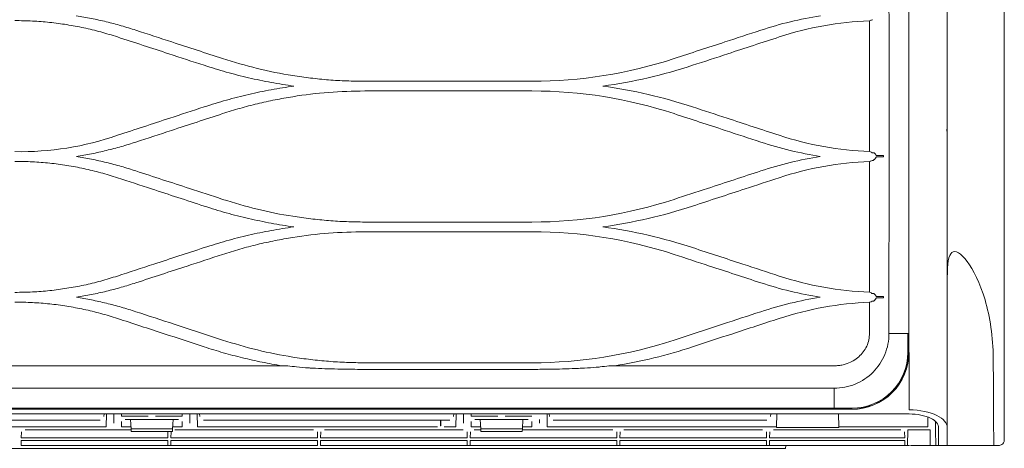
# Model space of a CAD drawing. Header units: inches. Extents: x 67014 to 70164, y -40762 to -35657.
# Tile 14 of 55: x 68481 to 68495, y -40490 to -40484. Entities that reach past the tile are written whole.
import ezdxf

# ---------------------------------------------------------------- set-up
doc = ezdxf.new("R2010")
doc.units = ezdxf.units.IN
doc.header["$MEASUREMENT"] = 0
doc.layers.add('p--klimatyzator', color=30, linetype='Continuous', lineweight=15)

# ---------------------------------------------------------------- blocks, each defined once
blk = doc.blocks.new('A$C66B7A3C4')
at = {"layer": 'p--klimatyzator', "lineweight": 15}
for p, q in [((19.681, 86.71), (19.681, 86.735)), ((19.681, 86.71), (19.681, 86.653)), ((19.681, 85.44), (19.192, 85.44)), ((19.681, 85.44), (19.681, 85.201)), ((19.681, 85.201), (19.192, 85.201)), ((19.681, 85.128), (19.263, 85.121)), ((19.681, 85.201), (19.681, 85.128)), ((19.681, 85.128), (19.681, 84.975)), ((19.167, 84.911), (18.909, 84.906)), ((19.034, 85.117), (19.263, 85.121)), ((19.167, 82.471), (19.167, 84.911)), ((19.255, 84.968), (19.681, 84.975)), ((19.255, 84.363), (19.255, 84.968)), ((19.681, 84.975), (19.681, 84.975)), ((19.681, 84.639), (19.681, 84.829)), ((19.681, 84.431), (19.681, 84.639)), ((17.135, 84.383), (17.135, 84.39)), ((18.818, 84.4), (18.818, 43.5)), ((19.681, 84.355), (19.255, 84.363)), ((19.68, 84.406), (19.681, 84.406)), ((19.681, 84.406), (19.681, 84.355)), ((19.681, 84.355), (19.681, 84.278)), ((19.681, 84.355), (19.681, 84.355)), ((19.255, 80.686), (19.255, 84.167)), ((19.304, 84.272), (19.472, 84.275)), ((19.472, 84.275), (19.472, 80.578)), ((19.544, 84.276), (19.681, 84.278)), ((19.544, 80.577), (19.544, 84.276)), ((19.681, 84.174), (19.681, 84.278)), ((19.681, 84.278), (19.681, 84.278)), ((19.681, 84.174), (19.681, 80.679)), ((18.691, 82.835), (18.685, 82.835)), ((18.691, 82.835), (18.691, 82.835)), ((18.818, 82.465), (19.167, 82.471)), ((19.167, 82.471), (19.188, 82.471)), ((19.188, 82.471), (19.188, 80.767)), ((17.501, 76.183), (17.501, 82.347)), ((18.114, 82.346), (18.114, 43.5)), ((18.662, 43.5), (18.662, 82.346)), ((18.684, 82.346), (18.684, 4.654)), ((19.681, 81.019), (19.758, 81.016)), ((19.758, 81.016), (19.758, 47.653)), ((19.167, 80.767), (18.818, 80.773)), ((18.892, 80.605), (18.818, 80.611)), ((19.188, 80.767), (19.167, 80.767)), ((19.167, 74.495), (19.167, 80.767)), ((19.472, 80.578), (19.304, 80.581)), ((19.681, 80.575), (19.544, 80.577)), ((19.681, 80.575), (19.681, 80.679)), ((19.681, 80.575), (19.681, 80.497)), ((19.681, 80.575), (19.681, 80.575)), ((18.987, 80.501), (18.987, 74.66)), ((19.255, 76.591), (19.255, 80.385)), ((19.304, 80.49), (19.472, 80.493)), ((19.472, 80.493), (19.472, 76.484)), ((19.544, 80.494), (19.681, 80.497)), ((19.544, 76.482), (19.544, 80.494)), ((19.681, 80.393), (19.681, 80.497)), ((19.681, 80.497), (19.681, 80.497)), ((19.681, 80.393), (19.681, 76.584)), ((19.681, 76.48), (19.681, 76.584)), ((19.255, 73.813), (19.255, 76.291)), ((19.472, 76.484), (19.304, 76.486)), ((19.304, 76.395), (19.472, 76.398)), ((19.472, 76.398), (19.472, 72.389)), ((19.681, 76.48), (19.544, 76.482)), ((19.544, 76.4), (19.681, 76.402)), ((19.544, 72.388), (19.544, 76.4)), ((19.681, 76.48), (19.681, 76.402)), ((19.681, 76.48), (19.681, 76.48)), ((19.681, 76.298), (19.681, 76.402)), ((19.681, 76.402), (19.681, 76.402)), ((19.681, 76.298), (19.681, 72.489)), ((18.818, 74.55), (18.892, 74.556)), ((18.818, 74.489), (19.167, 74.495)), ((19.07, 74.285), (18.974, 74.285)), ((9.723, 69.501), (9.723, 74.077)), ((9.988, 74.077), (9.988, 69.501)), ((13.571, 69.501), (13.571, 74.077)), ((13.836, 74.077), (13.836, 69.501)), ((17.419, 69.501), (17.419, 74.077)), ((17.599, 74.077), (17.599, 69.501)), ((18.877, 74.076), (18.877, 73.345)), ((18.974, 73.974), (18.974, 72.516)), ((19.228, 73.814), (18.974, 73.828)), ((19.167, 74.077), (19.022, 74.077)), ((19.167, 73.817), (19.167, 74.077)), ((19.302, 73.81), (19.228, 73.814)), ((19.228, 73.814), (19.228, 72.676)), ((19.302, 72.68), (19.302, 73.81)), ((18.877, 73.146), (18.877, 72.415)), ((18.974, 72.663), (19.228, 72.676)), ((19.167, 72.413), (19.167, 72.673)), ((19.228, 72.676), (19.302, 72.68)), ((19.255, 72.497), (19.255, 72.678)), ((19.681, 72.385), (19.681, 72.489)), ((18.818, 72.416), (18.877, 72.415)), ((18.974, 72.205), (18.818, 72.208)), ((18.974, 72.205), (19.07, 72.205)), ((19.022, 72.413), (19.167, 72.413)), ((19.255, 68.402), (19.255, 72.196)), ((19.472, 72.389), (19.304, 72.392)), ((19.304, 72.301), (19.472, 72.304)), ((19.472, 72.304), (19.472, 68.294)), ((19.681, 72.385), (19.544, 72.388)), ((19.544, 72.305), (19.681, 72.307)), ((19.544, 68.293), (19.544, 72.305)), ((19.681, 72.385), (19.681, 72.307)), ((19.681, 72.385), (19.681, 72.385)), ((19.681, 72.203), (19.681, 72.307)), ((19.681, 72.307), (19.681, 72.307)), ((19.681, 72.203), (19.681, 68.395)), ((19.167, 71.996), (18.818, 72.002)), ((18.818, 71.939), (18.892, 71.932)), ((19.167, 71.671), (19.167, 71.996)), ((18.987, 71.829), (18.987, 65.094)), ((18.987, 71.585), (19.145, 71.585)), ((19.145, 71.578), (18.987, 71.578)), ((19.145, 71.578), (19.145, 71.585)), ((19.167, 64.927), (19.167, 71.491)), ((19.472, 68.294), (19.304, 68.297)), ((19.304, 68.206), (19.472, 68.209)), ((19.472, 68.209), (19.472, 64.2)), ((19.681, 68.291), (19.544, 68.293)), ((19.544, 68.21), (19.681, 68.213)), ((19.544, 64.198), (19.544, 68.21)), ((19.681, 68.291), (19.681, 68.395)), ((19.681, 68.109), (19.681, 68.213)), ((19.255, 64.307), (19.255, 68.101)), ((19.681, 68.109), (19.681, 64.3)), ((17.501, 57.787), (17.501, 67.396)), ((18.818, 64.983), (18.892, 64.99)), ((18.818, 64.92), (19.167, 64.927)), ((18.818, 64.714), (18.974, 64.717)), ((19.07, 64.717), (18.974, 64.717)), ((18.877, 64.507), (18.818, 64.506)), ((18.877, 64.507), (18.877, 63.776)), ((18.974, 64.406), (18.974, 62.948)), ((19.167, 64.509), (19.022, 64.509)), ((19.167, 64.249), (19.167, 64.509)), ((19.228, 64.246), (18.974, 64.259)), ((19.302, 64.242), (19.228, 64.246)), ((19.228, 64.246), (19.228, 63.108)), ((19.302, 63.112), (19.302, 64.242)), ((19.472, 64.2), (19.304, 64.202)), ((19.304, 64.111), (19.472, 64.114)), ((19.472, 64.114), (19.472, 60.105)), ((19.681, 64.196), (19.544, 64.198)), ((19.544, 64.116), (19.681, 64.118)), ((19.544, 60.104), (19.544, 64.116)), ((19.681, 64.196), (19.681, 64.3)), ((19.681, 64.196), (19.681, 64.118)), ((19.681, 64.196), (19.681, 64.196)), ((19.681, 64.014), (19.681, 64.118)), ((19.681, 64.118), (19.681, 64.118)), ((19.681, 64.014), (19.681, 60.205)), ((18.877, 63.578), (18.877, 62.847)), ((18.974, 63.095), (19.228, 63.108)), ((19.167, 62.845), (19.167, 63.105)), ((19.228, 63.108), (19.302, 63.112)), ((19.255, 60.213), (19.255, 63.109)), ((18.818, 62.848), (18.877, 62.847)), ((19.022, 62.845), (19.167, 62.845)), ((18.974, 62.637), (18.818, 62.64)), ((18.974, 62.637), (19.07, 62.637)), ((19.167, 62.427), (18.818, 62.433)), ((18.818, 62.37), (18.892, 62.364)), ((18.987, 62.26), (18.987, 58.425)), ((19.167, 55.637), (19.167, 62.427)), ((19.472, 60.105), (19.304, 60.108)), ((19.681, 60.101), (19.544, 60.104)), ((19.681, 60.101), (19.681, 60.205))]:
    blk.add_line(p, q, dxfattribs=at)
for points, knots in [([(1.115, 87), (1.132, 87), (1.15, 87), (1.168, 87), (1.307, 87), (1.464, 87), (1.639, 87), (1.746, 87), (1.868, 87), (2.003, 87), (2.145, 87), (2.31, 87), (2.498, 87), (2.867, 87), (3.313, 87), (3.837, 87), (4.356, 87), (4.937, 87), (5.58, 87), (6.226, 87), (6.911, 87), (7.635, 87), (8.388, 87), (9.155, 87), (9.937, 87), (10.57, 87), (11.376, 87), (12.353, 87), (13.106, 87), (13.92, 87), (14.794, 87), (15.464, 87), (16.279, 87), (17.237, 87), (17.476, 87), (17.883, 87), (18.459, 87), (18.894, 87), (19.249, 87), (19.525, 87)], [0, 0, 0, 0, 1, 1, 1, 2, 2, 2, 3, 3, 3, 4, 4, 4, 5, 5, 5, 6, 6, 6, 7, 7, 7, 8, 8, 8, 9, 9, 9, 10, 10, 10, 11, 11, 11, 12, 12, 12, 13, 13, 13, 13]), ([(19.681, 86.844), (19.681, 86.874), (19.674, 86.904), (19.653, 86.934), (19.643, 86.948), (19.629, 86.963), (19.61, 86.975), (19.59, 86.988), (19.561, 87), (19.525, 87)], [0, 0, 0, 0, 1, 1, 1, 2, 2, 2, 3, 3, 3, 3]), ([(17.289, 86.697), (16.717, 86.695), (16.162, 86.61), (15.7, 86.472), (15.238, 86.335), (14.874, 86.15), (14.648, 85.98), (14.421, 85.811), (14.329, 85.657), (14.402, 85.564), (14.475, 85.472), (14.711, 85.44), (15.085, 85.44)], [0, 0, 0, 0, 1, 1, 1, 2, 2, 2, 3, 3, 3, 4, 4, 4, 4]), ([(19.681, 86.661), (19.681, 86.571), (19.681, 86.482), (19.681, 86.395), (19.681, 86.202), (19.681, 86.021), (19.681, 85.873), (19.681, 85.8), (19.681, 85.734), (19.681, 85.678), (19.681, 85.623), (19.681, 85.577), (19.681, 85.541), (19.681, 85.506), (19.681, 85.48), (19.681, 85.464), (19.681, 85.447), (19.681, 85.44), (19.681, 85.44)], [0, 0, 0, 0, 1, 1, 1, 2, 2, 2, 3, 3, 3, 4, 4, 4, 5, 5, 5, 6, 6, 6, 6]), ([(19.192, 85.44), (18.112, 85.44), (17.032, 85.44), (15.955, 85.44), (14.877, 85.44), (13.802, 85.44), (12.728, 85.44), (11.655, 85.44), (10.581, 85.44), (9.521, 85.44), (8.46, 85.44), (7.417, 85.44), (6.39, 85.44)], [0, 0, 0, 0, 1, 1, 1, 2, 2, 2, 3, 3, 3, 4, 4, 4, 4]), ([(11.166, 85.439), (11.148, 85.437), (11.131, 85.435), (11.113, 85.433), (11.085, 85.43), (11.057, 85.426), (11.029, 85.423)], [0, 0, 0, 0, 1, 1, 1, 2, 2, 2, 2]), ([(19.192, 85.44), (19.07, 85.44), (18.95, 85.342), (18.857, 85.154), (18.765, 84.966), (18.706, 84.69), (18.706, 84.4)], [0, 0, 0, 0, 1, 1, 1, 2, 2, 2, 2]), ([(19.192, 85.201), (19.098, 85.201), (19.006, 85.126), (18.934, 84.981), (18.863, 84.836), (18.818, 84.623), (18.818, 84.4)], [0, 0, 0, 0, 1, 1, 1, 2, 2, 2, 2]), ([(19.681, 84.963), (19.681, 84.961), (19.681, 84.96), (19.681, 84.958), (19.681, 84.944), (19.681, 84.928), (19.681, 84.908), (19.681, 84.897), (19.681, 84.884), (19.681, 84.871), (19.681, 84.857), (19.681, 84.843), (19.681, 84.829)], [0, 0, 0, 0, 1, 1, 1, 2, 2, 2, 3, 3, 3, 4, 4, 4, 4]), ([(17.135, 84.39), (14.442, 84.39), (11.747, 84.39), (9.109, 84.39), (8.449, 84.39), (7.796, 84.39), (7.15, 84.39), (6.504, 84.39), (5.868, 84.39), (5.232, 84.39), (4.596, 84.39), (3.96, 84.39), (3.313, 84.39), (2.99, 84.39), (2.664, 84.39), (2.333, 84.39), (2.002, 84.39), (1.663, 84.39), (1.327, 84.39)], [0, 0, 0, 0, 1, 1, 1, 2, 2, 2, 3, 3, 3, 4, 4, 4, 5, 5, 5, 6, 6, 6, 6]), ([(17.135, 84.362), (17.126, 84.362), (17.116, 84.362), (17.106, 84.362), (16.942, 84.363), (16.779, 84.363), (16.615, 84.363)], [0, 0, 0, 0, 1, 1, 1, 2, 2, 2, 2]), ([(16.616, 84.383), (16.78, 84.383), (16.943, 84.383), (17.106, 84.383), (17.116, 84.383), (17.126, 84.383), (17.135, 84.383)], [0, 0, 0, 0, 1, 1, 1, 2, 2, 2, 2]), ([(17.135, 84.4), (17.465, 84.4), (17.796, 84.4), (18.126, 84.4), (18.319, 84.4), (18.513, 84.4), (18.706, 84.4)], [0, 0, 0, 0, 1, 1, 1, 2, 2, 2, 2]), ([(18.691, 82.835), (18.691, 83.243), (18.522, 83.648), (18.235, 83.935), (17.948, 84.222), (17.544, 84.39), (17.135, 84.39)], [0, 0, 0, 0, 1, 1, 1, 2, 2, 2, 2]), ([(17.135, 84.383), (17.539, 84.384), (17.945, 84.216), (18.23, 83.931), (18.516, 83.645), (18.685, 83.238), (18.685, 82.835)], [0, 0, 0, 0, 1, 1, 1, 2, 2, 2, 2]), ([(18.662, 82.835), (18.661, 83.238), (18.493, 83.632), (18.212, 83.913), (17.931, 84.194), (17.538, 84.361), (17.135, 84.362)], [0, 0, 0, 0, 1, 1, 1, 2, 2, 2, 2]), ([(1.836, 83.815), (2.15, 83.816), (2.464, 83.819), (2.769, 83.82), (3.075, 83.821), (3.376, 83.824), (3.674, 83.826), (4.271, 83.831), (4.856, 83.833), (5.448, 83.838), (6.041, 83.844), (6.638, 83.843), (7.243, 83.844), (7.848, 83.845), (8.459, 83.846), (9.074, 83.847), (10.305, 83.848), (11.558, 83.847), (12.818, 83.846), (14.078, 83.845), (15.349, 83.844), (16.615, 83.844)], [0, 0, 0, 0, 1, 1, 1, 2, 2, 2, 3, 3, 3, 4, 4, 4, 5, 5, 5, 6, 6, 6, 7, 7, 7, 7]), ([(16.615, 83.844), (16.81, 83.844), (17.007, 83.806), (17.189, 83.732), (17.371, 83.657), (17.537, 83.547), (17.676, 83.408), (17.815, 83.27), (17.925, 83.102), (18, 82.921), (18.075, 82.741), (18.114, 82.541), (18.114, 82.346)], [0, 0, 0, 0, 1, 1, 1, 2, 2, 2, 3, 3, 3, 4, 4, 4, 4]), ([(15.645, 83.49), (15.644, 83.542), (15.644, 83.594), (15.644, 83.646), (15.644, 83.663), (15.644, 83.68), (15.644, 83.698)], [0, 0, 0, 0, 1, 1, 1, 2, 2, 2, 2]), ([(11.681, 83.428), (11.681, 83.434), (11.683, 83.44), (11.687, 83.446), (11.689, 83.449), (11.691, 83.453), (11.694, 83.455)], [0, 0, 0, 0, 1, 1, 1, 2, 2, 2, 2]), ([(11.694, 83.455), (11.699, 83.459), (11.703, 83.463), (11.708, 83.467), (11.713, 83.471), (11.717, 83.475), (11.722, 83.479)], [0, 0, 0, 0, 1, 1, 1, 2, 2, 2, 2]), ([(11.722, 83.479), (11.725, 83.482), (11.728, 83.484), (11.732, 83.486), (11.736, 83.488), (11.741, 83.489), (11.746, 83.49), (11.748, 83.49), (11.749, 83.49), (11.751, 83.49)], [0, 0, 0, 0, 1, 1, 1, 2, 2, 2, 3, 3, 3, 3]), ([(11.789, 83.49), (11.794, 83.49), (11.798, 83.489), (11.803, 83.488), (11.807, 83.487), (11.811, 83.485), (11.815, 83.484), (11.82, 83.481), (11.825, 83.477), (11.829, 83.474)], [0, 0, 0, 0, 1, 1, 1, 2, 2, 2, 3, 3, 3, 3]), ([(11.829, 83.474), (11.835, 83.468), (11.842, 83.463), (11.848, 83.457), (11.854, 83.452), (11.86, 83.446), (11.866, 83.441)], [0, 0, 0, 0, 1, 1, 1, 2, 2, 2, 2]), ([(11.866, 83.441), (11.872, 83.436), (11.877, 83.43), (11.88, 83.424), (11.884, 83.417), (11.887, 83.41), (11.888, 83.403)], [0, 0, 0, 0, 1, 1, 1, 2, 2, 2, 2]), ([(15.518, 83.37), (15.516, 83.369), (15.514, 83.368), (15.512, 83.367), (15.51, 83.365), (15.508, 83.363), (15.507, 83.361)], [0, 0, 0, 0, 1, 1, 1, 2, 2, 2, 2]), ([(15.527, 83.419), (15.527, 83.426), (15.529, 83.432), (15.532, 83.437), (15.535, 83.442), (15.538, 83.447), (15.542, 83.45)], [0, 0, 0, 0, 1, 1, 1, 2, 2, 2, 2]), ([(15.542, 83.45), (15.547, 83.455), (15.553, 83.459), (15.558, 83.464), (15.563, 83.468), (15.568, 83.473), (15.573, 83.478)], [0, 0, 0, 0, 1, 1, 1, 2, 2, 2, 2]), ([(15.573, 83.478), (15.576, 83.481), (15.58, 83.483), (15.585, 83.485), (15.588, 83.487), (15.592, 83.488), (15.597, 83.489), (15.599, 83.49), (15.602, 83.49), (15.605, 83.49)], [0, 0, 0, 0, 1, 1, 1, 2, 2, 2, 3, 3, 3, 3]), ([(15.646, 83.49), (15.65, 83.49), (15.655, 83.489), (15.659, 83.488), (15.663, 83.487), (15.667, 83.485), (15.671, 83.483), (15.675, 83.481), (15.678, 83.479), (15.681, 83.476)], [0, 0, 0, 0, 1, 1, 1, 2, 2, 2, 3, 3, 3, 3]), ([(15.681, 83.476), (15.687, 83.471), (15.693, 83.466), (15.699, 83.461), (15.704, 83.456), (15.71, 83.451), (15.716, 83.446)], [0, 0, 0, 0, 1, 1, 1, 2, 2, 2, 2]), ([(15.716, 83.446), (15.721, 83.441), (15.726, 83.435), (15.729, 83.429), (15.732, 83.424), (15.734, 83.418), (15.735, 83.412)], [0, 0, 0, 0, 1, 1, 1, 2, 2, 2, 2]), ([(15.738, 83.386), (15.746, 83.365), (15.754, 83.344), (15.762, 83.323), (15.764, 83.319), (15.765, 83.316), (15.766, 83.313)], [0, 0, 0, 0, 1, 1, 1, 2, 2, 2, 2]), ([(17.501, 82.347), (17.5, 82.387), (17.499, 82.428), (17.494, 82.469), (17.49, 82.509), (17.483, 82.549), (17.474, 82.588), (17.464, 82.627), (17.453, 82.666), (17.439, 82.704), (17.397, 82.817), (17.335, 82.925), (17.255, 83.016), (17.214, 83.062), (17.169, 83.104), (17.12, 83.141), (17.072, 83.178), (17.021, 83.209), (16.966, 83.235), (16.911, 83.261), (16.854, 83.281), (16.794, 83.293), (16.735, 83.306), (16.674, 83.309), (16.613, 83.313)], [0, 0, 0, 0, 1, 1, 1, 2, 2, 2, 3, 3, 3, 4, 4, 4, 5, 5, 5, 6, 6, 6, 7, 7, 7, 8, 8, 8, 8]), ([(18.662, 82.346), (18.662, 82.38), (18.662, 82.415), (18.662, 82.45), (18.662, 82.551), (18.662, 82.652), (18.662, 82.753), (18.662, 82.781), (18.662, 82.808), (18.662, 82.835)], [0, 0, 0, 0, 1, 1, 1, 2, 2, 2, 3, 3, 3, 3]), ([(18.685, 82.835), (18.684, 82.807), (18.684, 82.78), (18.684, 82.753), (18.684, 82.617), (18.684, 82.482), (18.684, 82.346)], [0, 0, 0, 0, 1, 1, 1, 2, 2, 2, 2]), ([(9.287, 78.47), (9.182, 78.792), (9.077, 79.114), (8.971, 79.436), (8.894, 79.67), (8.818, 79.905), (8.741, 80.139), (8.664, 80.373), (8.588, 80.608), (8.511, 80.842)], [0, 0, 0, 0, 1, 1, 1, 2, 2, 2, 3, 3, 3, 3]), ([(11.2, 80.842), (11.122, 80.604), (11.044, 80.366), (10.966, 80.128), (10.888, 79.889), (10.81, 79.651), (10.732, 79.413), (10.629, 79.099), (10.526, 78.784), (10.423, 78.47)], [0, 0, 0, 0, 1, 1, 1, 2, 2, 2, 3, 3, 3, 3]), ([(13.136, 78.47), (13.057, 78.71), (12.979, 78.949), (12.9, 79.189), (12.822, 79.428), (12.743, 79.668), (12.665, 79.908), (12.563, 80.219), (12.461, 80.531), (12.359, 80.842)], [0, 0, 0, 0, 1, 1, 1, 2, 2, 2, 3, 3, 3, 3]), ([(15.047, 80.842), (14.939, 80.511), (14.83, 80.179), (14.722, 79.847), (14.647, 79.618), (14.572, 79.388), (14.496, 79.159), (14.421, 78.929), (14.346, 78.7), (14.271, 78.47)], [0, 0, 0, 0, 1, 1, 1, 2, 2, 2, 3, 3, 3, 3]), ([(16.984, 78.47), (16.864, 78.836), (16.744, 79.202), (16.624, 79.568), (16.555, 79.781), (16.485, 79.993), (16.416, 80.205), (16.346, 80.418), (16.277, 80.63), (16.207, 80.842)], [0, 0, 0, 0, 1, 1, 1, 2, 2, 2, 3, 3, 3, 3]), ([(8.327, 80.336), (8.434, 80.009), (8.541, 79.682), (8.648, 79.355), (8.724, 79.123), (8.8, 78.891), (8.876, 78.659), (8.951, 78.427), (9.027, 78.196), (9.103, 77.964)], [0, 0, 0, 0, 1, 1, 1, 2, 2, 2, 3, 3, 3, 3]), ([(10.608, 77.964), (10.684, 78.197), (10.761, 78.431), (10.837, 78.665), (10.914, 78.899), (10.99, 79.132), (11.067, 79.366), (11.173, 79.689), (11.278, 80.013), (11.384, 80.336)], [0, 0, 0, 0, 1, 1, 1, 2, 2, 2, 3, 3, 3, 3]), ([(12.175, 80.336), (12.254, 80.092), (12.334, 79.849), (12.414, 79.605), (12.493, 79.362), (12.573, 79.118), (12.653, 78.875), (12.752, 78.571), (12.851, 78.267), (12.951, 77.964)], [0, 0, 0, 0, 1, 1, 1, 2, 2, 2, 3, 3, 3, 3]), ([(14.456, 77.964), (14.562, 78.288), (14.668, 78.612), (14.774, 78.936), (14.85, 79.169), (14.927, 79.402), (15.003, 79.636), (15.08, 79.869), (15.156, 80.102), (15.232, 80.336)], [0, 0, 0, 0, 1, 1, 1, 2, 2, 2, 3, 3, 3, 3]), ([(16.022, 80.336), (16.136, 79.988), (16.25, 79.64), (16.364, 79.292), (16.437, 79.07), (16.509, 78.849), (16.581, 78.628), (16.654, 78.406), (16.726, 78.185), (16.799, 77.963)], [0, 0, 0, 0, 1, 1, 1, 2, 2, 2, 3, 3, 3, 3]), ([(17.532, 75.94), (17.536, 75.905), (17.54, 75.871), (17.543, 75.837), (17.553, 75.729), (17.56, 75.622), (17.565, 75.514)], [0, 0, 0, 0, 1, 1, 1, 2, 2, 2, 2]), ([(17.565, 75.514), (17.568, 75.46), (17.57, 75.407), (17.572, 75.354), (17.577, 75.237), (17.582, 75.12), (17.585, 75.002), (17.589, 74.888), (17.592, 74.774), (17.594, 74.66)], [0, 0, 0, 0, 1, 1, 1, 2, 2, 2, 3, 3, 3, 3]), ([(17.594, 74.66), (17.594, 74.635), (17.595, 74.611), (17.595, 74.586), (17.597, 74.488), (17.598, 74.39), (17.598, 74.292), (17.599, 74.22), (17.599, 74.149), (17.599, 74.077)], [0, 0, 0, 0, 1, 1, 1, 2, 2, 2, 3, 3, 3, 3]), ([(9.103, 65.615), (9.198, 65.929), (9.293, 66.243), (9.372, 66.562), (9.452, 66.882), (9.515, 67.206), (9.567, 67.532), (9.592, 67.695), (9.615, 67.858), (9.635, 68.022), (9.654, 68.186), (9.671, 68.35), (9.684, 68.514), (9.697, 68.678), (9.707, 68.842), (9.713, 69.007), (9.719, 69.172), (9.721, 69.336), (9.723, 69.501)], [0, 0, 0, 0, 1, 1, 1, 2, 2, 2, 3, 3, 3, 4, 4, 4, 5, 5, 5, 6, 6, 6, 6]), ([(9.988, 69.501), (9.995, 69.172), (10.003, 68.843), (10.027, 68.515), (10.051, 68.186), (10.092, 67.858), (10.144, 67.533), (10.17, 67.37), (10.199, 67.208), (10.231, 67.047), (10.264, 66.886), (10.299, 66.725), (10.338, 66.565), (10.376, 66.405), (10.418, 66.246), (10.463, 66.088), (10.509, 65.929), (10.558, 65.772), (10.608, 65.615)], [0, 0, 0, 0, 1, 1, 1, 2, 2, 2, 3, 3, 3, 4, 4, 4, 5, 5, 5, 6, 6, 6, 6]), ([(12.951, 65.615), (13.046, 65.93), (13.141, 66.245), (13.22, 66.564), (13.3, 66.884), (13.363, 67.208), (13.415, 67.534), (13.44, 67.697), (13.463, 67.86), (13.483, 68.024), (13.502, 68.187), (13.518, 68.351), (13.532, 68.515), (13.545, 68.679), (13.555, 68.843), (13.561, 69.007), (13.567, 69.172), (13.569, 69.337), (13.571, 69.501)], [0, 0, 0, 0, 1, 1, 1, 2, 2, 2, 3, 3, 3, 4, 4, 4, 5, 5, 5, 6, 6, 6, 6]), ([(13.836, 69.501), (13.844, 69.172), (13.851, 68.843), (13.875, 68.515), (13.899, 68.187), (13.94, 67.86), (13.992, 67.535), (14.018, 67.372), (14.047, 67.209), (14.08, 67.048), (14.112, 66.886), (14.147, 66.725), (14.186, 66.565), (14.225, 66.405), (14.266, 66.246), (14.311, 66.088), (14.357, 65.929), (14.406, 65.772), (14.456, 65.615)], [0, 0, 0, 0, 1, 1, 1, 2, 2, 2, 3, 3, 3, 4, 4, 4, 5, 5, 5, 6, 6, 6, 6]), ([(16.799, 65.615), (16.894, 65.93), (16.989, 66.245), (17.068, 66.564), (17.147, 66.883), (17.211, 67.207), (17.262, 67.532), (17.288, 67.695), (17.311, 67.859), (17.331, 68.022), (17.35, 68.186), (17.366, 68.35), (17.379, 68.514), (17.393, 68.678), (17.403, 68.842), (17.409, 69.007), (17.415, 69.172), (17.417, 69.336), (17.419, 69.501)], [0, 0, 0, 0, 1, 1, 1, 2, 2, 2, 3, 3, 3, 4, 4, 4, 5, 5, 5, 6, 6, 6, 6]), ([(17.599, 69.501), (17.599, 69.486), (17.599, 69.47), (17.599, 69.454), (17.599, 69.356), (17.598, 69.258), (17.597, 69.16), (17.596, 69.08), (17.595, 68.999), (17.594, 68.919)], [0, 0, 0, 0, 1, 1, 1, 2, 2, 2, 3, 3, 3, 3]), ([(17.594, 68.919), (17.593, 68.867), (17.592, 68.814), (17.59, 68.762), (17.587, 68.645), (17.584, 68.527), (17.58, 68.41), (17.575, 68.295), (17.571, 68.18), (17.565, 68.065)], [0, 0, 0, 0, 1, 1, 1, 2, 2, 2, 3, 3, 3, 3]), ([(17.565, 68.065), (17.563, 68.03), (17.562, 67.996), (17.559, 67.961), (17.553, 67.853), (17.545, 67.746), (17.532, 67.639)], [0, 0, 0, 0, 1, 1, 1, 2, 2, 2, 2]), ([(9.855, 67.564), (9.824, 67.356), (9.792, 67.148), (9.755, 66.942), (9.718, 66.735), (9.674, 66.53), (9.627, 66.325), (9.579, 66.12), (9.528, 65.916), (9.471, 65.714), (9.413, 65.511), (9.35, 65.31), (9.287, 65.109)], [0, 0, 0, 0, 1, 1, 1, 2, 2, 2, 3, 3, 3, 4, 4, 4, 4]), ([(10.423, 65.109), (10.36, 65.311), (10.297, 65.513), (10.239, 65.717), (10.182, 65.919), (10.131, 66.124), (10.083, 66.329), (10.036, 66.533), (9.993, 66.738), (9.955, 66.944), (9.918, 67.15), (9.887, 67.357), (9.855, 67.564)], [0, 0, 0, 0, 1, 1, 1, 2, 2, 2, 3, 3, 3, 4, 4, 4, 4]), ([(13.703, 67.562), (13.672, 67.355), (13.641, 67.148), (13.603, 66.942), (13.566, 66.735), (13.522, 66.53), (13.475, 66.326), (13.428, 66.121), (13.376, 65.917), (13.319, 65.715), (13.262, 65.512), (13.199, 65.31), (13.136, 65.109)], [0, 0, 0, 0, 1, 1, 1, 2, 2, 2, 3, 3, 3, 4, 4, 4, 4]), ([(14.271, 65.109), (14.208, 65.31), (14.145, 65.512), (14.087, 65.715), (14.03, 65.917), (13.979, 66.121), (13.931, 66.326), (13.884, 66.53), (13.841, 66.735), (13.803, 66.942), (13.766, 67.148), (13.735, 67.355), (13.703, 67.562)], [0, 0, 0, 0, 1, 1, 1, 2, 2, 2, 3, 3, 3, 4, 4, 4, 4]), ([(17.501, 67.235), (17.47, 67.055), (17.438, 66.874), (17.402, 66.695), (17.367, 66.516), (17.326, 66.338), (17.283, 66.16), (17.24, 65.983), (17.194, 65.807), (17.144, 65.632), (17.093, 65.456), (17.038, 65.282), (16.984, 65.109)], [0, 0, 0, 0, 1, 1, 1, 2, 2, 2, 3, 3, 3, 4, 4, 4, 4]), ([(8.327, 63.243), (8.434, 63.57), (8.541, 63.897), (8.648, 64.224), (8.724, 64.456), (8.8, 64.687), (8.876, 64.919), (8.951, 65.151), (9.027, 65.383), (9.103, 65.615)], [0, 0, 0, 0, 1, 1, 1, 2, 2, 2, 3, 3, 3, 3]), ([(10.608, 65.615), (10.684, 65.381), (10.761, 65.147), (10.837, 64.914), (10.914, 64.68), (10.99, 64.446), (11.067, 64.212), (11.173, 63.889), (11.278, 63.566), (11.384, 63.243)], [0, 0, 0, 0, 1, 1, 1, 2, 2, 2, 3, 3, 3, 3]), ([(12.175, 63.243), (12.254, 63.486), (12.334, 63.73), (12.414, 63.973), (12.493, 64.217), (12.573, 64.46), (12.653, 64.704), (12.752, 65.008), (12.851, 65.311), (12.951, 65.615)], [0, 0, 0, 0, 1, 1, 1, 2, 2, 2, 3, 3, 3, 3]), ([(14.456, 65.615), (14.562, 65.291), (14.668, 64.967), (14.774, 64.643), (14.85, 64.41), (14.927, 64.176), (15.003, 63.943), (15.08, 63.709), (15.156, 63.476), (15.232, 63.243)], [0, 0, 0, 0, 1, 1, 1, 2, 2, 2, 3, 3, 3, 3]), ([(16.022, 63.243), (16.136, 63.591), (16.25, 63.939), (16.364, 64.287), (16.437, 64.508), (16.509, 64.73), (16.581, 64.951), (16.654, 65.172), (16.726, 65.394), (16.799, 65.615)], [0, 0, 0, 0, 1, 1, 1, 2, 2, 2, 3, 3, 3, 3]), ([(9.287, 65.109), (9.182, 64.787), (9.077, 64.465), (8.971, 64.143), (8.894, 63.908), (8.818, 63.674), (8.741, 63.44), (8.664, 63.205), (8.588, 62.971), (8.511, 62.736)], [0, 0, 0, 0, 1, 1, 1, 2, 2, 2, 3, 3, 3, 3]), ([(11.2, 62.736), (11.122, 62.975), (11.044, 63.213), (10.966, 63.451), (10.888, 63.689), (10.81, 63.927), (10.732, 64.166), (10.629, 64.48), (10.526, 64.794), (10.423, 65.109)], [0, 0, 0, 0, 1, 1, 1, 2, 2, 2, 3, 3, 3, 3]), ([(13.136, 65.109), (13.057, 64.869), (12.979, 64.629), (12.9, 64.39), (12.822, 64.15), (12.743, 63.911), (12.665, 63.671), (12.563, 63.359), (12.461, 63.048), (12.359, 62.736)], [0, 0, 0, 0, 1, 1, 1, 2, 2, 2, 3, 3, 3, 3]), ([(15.047, 62.736), (14.939, 63.068), (14.83, 63.4), (14.722, 63.731), (14.647, 63.961), (14.572, 64.19), (14.496, 64.42), (14.421, 64.649), (14.346, 64.879), (14.271, 65.109)], [0, 0, 0, 0, 1, 1, 1, 2, 2, 2, 3, 3, 3, 3]), ([(16.984, 65.109), (16.864, 64.742), (16.744, 64.376), (16.624, 64.01), (16.555, 63.798), (16.485, 63.586), (16.416, 63.373), (16.346, 63.161), (16.277, 62.949), (16.207, 62.736)], [0, 0, 0, 0, 1, 1, 1, 2, 2, 2, 3, 3, 3, 3]), ([(7.931, 61.61), (7.955, 61.747), (7.978, 61.885), (8.005, 62.021), (8.033, 62.158), (8.063, 62.295), (8.096, 62.431), (8.129, 62.567), (8.164, 62.703), (8.203, 62.838), (8.242, 62.973), (8.285, 63.108), (8.327, 63.243)], [0, 0, 0, 0, 1, 1, 1, 2, 2, 2, 3, 3, 3, 4, 4, 4, 4]), ([(11.384, 63.243), (11.426, 63.109), (11.469, 62.975), (11.507, 62.84), (11.546, 62.705), (11.581, 62.57), (11.614, 62.434), (11.647, 62.298), (11.678, 62.162), (11.705, 62.025), (11.732, 61.888), (11.756, 61.75), (11.779, 61.613)], [0, 0, 0, 0, 1, 1, 1, 2, 2, 2, 3, 3, 3, 4, 4, 4, 4]), ([(11.779, 61.613), (11.803, 61.75), (11.826, 61.887), (11.854, 62.024), (11.881, 62.161), (11.911, 62.297), (11.944, 62.433), (11.977, 62.569), (12.012, 62.705), (12.051, 62.839), (12.09, 62.974), (12.132, 63.109), (12.175, 63.243)], [0, 0, 0, 0, 1, 1, 1, 2, 2, 2, 3, 3, 3, 4, 4, 4, 4]), ([(15.232, 63.243), (15.275, 63.109), (15.317, 62.975), (15.356, 62.84), (15.394, 62.705), (15.43, 62.57), (15.463, 62.434), (15.495, 62.298), (15.526, 62.162), (15.553, 62.025), (15.58, 61.888), (15.604, 61.751), (15.627, 61.614)], [0, 0, 0, 0, 1, 1, 1, 2, 2, 2, 3, 3, 3, 4, 4, 4, 4]), ([(15.627, 61.614), (15.651, 61.751), (15.674, 61.888), (15.701, 62.025), (15.729, 62.162), (15.759, 62.298), (15.792, 62.433), (15.825, 62.569), (15.86, 62.705), (15.899, 62.839), (15.938, 62.974), (15.98, 63.109), (16.022, 63.243)], [0, 0, 0, 0, 1, 1, 1, 2, 2, 2, 3, 3, 3, 4, 4, 4, 4]), ([(8.511, 62.736), (8.463, 62.584), (8.416, 62.432), (8.374, 62.278), (8.332, 62.125), (8.295, 61.971), (8.262, 61.816), (8.229, 61.661), (8.2, 61.506), (8.175, 61.35), (8.15, 61.195), (8.13, 61.038), (8.113, 60.881), (8.097, 60.724), (8.084, 60.567), (8.076, 60.409), (8.068, 60.25), (8.066, 60.091), (8.064, 59.933)], [0, 0, 0, 0, 1, 1, 1, 2, 2, 2, 3, 3, 3, 4, 4, 4, 5, 5, 5, 6, 6, 6, 6]), ([(12.359, 62.736), (12.312, 62.584), (12.265, 62.432), (12.222, 62.279), (12.181, 62.126), (12.144, 61.972), (12.111, 61.817), (12.078, 61.663), (12.049, 61.508), (12.024, 61.352), (11.999, 61.196), (11.978, 61.04), (11.962, 60.883), (11.945, 60.725), (11.932, 60.568), (11.924, 60.41), (11.917, 60.251), (11.914, 60.092), (11.912, 59.933)], [0, 0, 0, 0, 1, 1, 1, 2, 2, 2, 3, 3, 3, 4, 4, 4, 5, 5, 5, 6, 6, 6, 6]), ([(15.495, 59.933), (15.492, 60.092), (15.49, 60.251), (15.482, 60.41), (15.474, 60.568), (15.462, 60.726), (15.445, 60.883), (15.428, 61.04), (15.408, 61.197), (15.383, 61.352), (15.358, 61.508), (15.329, 61.663), (15.296, 61.818), (15.263, 61.973), (15.226, 62.126), (15.184, 62.279), (15.142, 62.432), (15.095, 62.584), (15.047, 62.736)], [0, 0, 0, 0, 1, 1, 1, 2, 2, 2, 3, 3, 3, 4, 4, 4, 5, 5, 5, 6, 6, 6, 6]), ([(16.207, 62.736), (16.16, 62.584), (16.113, 62.432), (16.071, 62.279), (16.029, 62.126), (15.992, 61.972), (15.959, 61.817), (15.926, 61.663), (15.897, 61.507), (15.872, 61.352), (15.847, 61.196), (15.826, 61.039), (15.81, 60.882), (15.793, 60.725), (15.78, 60.567), (15.773, 60.409), (15.765, 60.251), (15.763, 60.092), (15.76, 59.933)], [0, 0, 0, 0, 1, 1, 1, 2, 2, 2, 3, 3, 3, 4, 4, 4, 5, 5, 5, 6, 6, 6, 6])]:
    blk.add_open_spline(points, degree=3, knots=knots, dxfattribs=at)
for points in [[(19.681, 86.844), (19.681, 86.799), (19.681, 86.755), (19.681, 86.71)], [(19.681, 86.71), (18.884, 86.707), (18.087, 86.701), (17.289, 86.697)], [(16.615, 84.363), (16.616, 84.374), (16.616, 84.382), (16.616, 84.383)], [(16.615, 83.844), (16.615, 83.971), (16.615, 84.15), (16.615, 84.363)], [(11.75, 83.698), (11.75, 83.628), (11.75, 83.559), (11.751, 83.49)], [(11.75, 83.698), (11.763, 83.698), (11.775, 83.698), (11.788, 83.698)], [(11.789, 83.49), (11.788, 83.559), (11.788, 83.628), (11.788, 83.698)], [(15.605, 83.698), (15.618, 83.698), (15.631, 83.698), (15.644, 83.698)], [(15.605, 83.698), (15.605, 83.628), (15.605, 83.559), (15.606, 83.49)], [(8.042, 83.386), (8.041, 83.388), (8.041, 83.391), (8.041, 83.393)], [(8.042, 83.386), (8.051, 83.36), (8.06, 83.335), (8.07, 83.309)], [(8.07, 83.309), (9.241, 83.31), (10.435, 83.311), (11.641, 83.312)], [(8.511, 80.842), (8.248, 81.644), (8.101, 82.467), (8.07, 83.309)], [(11.641, 83.312), (11.61, 82.47), (11.463, 81.646), (11.2, 80.842)], [(11.641, 83.312), (11.647, 83.329), (11.654, 83.347), (11.661, 83.364)], [(11.663, 83.367), (11.663, 83.369), (11.661, 83.365), (11.661, 83.364)], [(11.672, 83.372), (11.668, 83.371), (11.665, 83.369), (11.663, 83.367)], [(11.672, 83.372), (11.673, 83.377), (11.675, 83.381), (11.676, 83.386)], [(11.681, 83.428), (11.679, 83.414), (11.678, 83.4), (11.676, 83.386)], [(11.89, 83.386), (11.889, 83.391), (11.889, 83.397), (11.888, 83.403)], [(11.89, 83.386), (11.899, 83.361), (11.909, 83.337), (11.918, 83.312)], [(11.918, 83.312), (13.1, 83.312), (14.293, 83.313), (15.488, 83.313)], [(12.359, 80.842), (12.096, 81.646), (11.949, 82.47), (11.918, 83.312)], [(15.488, 83.313), (15.458, 82.471), (15.311, 81.646), (15.047, 80.842)], [(15.488, 83.313), (15.495, 83.329), (15.501, 83.345), (15.507, 83.361)], [(15.518, 83.37), (15.52, 83.375), (15.522, 83.381), (15.523, 83.386)], [(15.527, 83.419), (15.526, 83.408), (15.525, 83.397), (15.523, 83.386)], [(15.738, 83.386), (15.737, 83.394), (15.736, 83.403), (15.735, 83.412)], [(16.207, 80.842), (15.944, 81.647), (15.797, 82.471), (15.766, 83.313)], [(15.766, 83.313), (16.049, 83.313), (16.331, 83.313), (16.614, 83.313)], [(18.114, 82.346), (18.251, 82.346), (18.44, 82.346), (18.662, 82.346)], [(18.684, 82.346), (18.683, 82.346), (18.674, 82.346), (18.662, 82.346)], [(7.931, 81.969), (8.019, 81.417), (8.151, 80.872), (8.327, 80.336)], [(11.384, 80.336), (11.559, 80.872), (11.691, 81.415), (11.779, 81.966)], [(11.779, 81.966), (11.867, 81.415), (11.999, 80.872), (12.175, 80.336)], [(15.232, 80.336), (15.408, 80.871), (15.539, 81.415), (15.627, 81.965)], [(15.627, 81.965), (15.715, 81.415), (15.847, 80.871), (16.022, 80.336)], [(9.855, 76.015), (9.74, 76.846), (9.551, 77.665), (9.287, 78.47)], [(10.423, 78.47), (10.16, 77.665), (9.97, 76.846), (9.855, 76.015)], [(13.703, 76.016), (13.588, 76.847), (13.399, 77.665), (13.136, 78.47)], [(14.271, 78.47), (14.008, 77.665), (13.818, 76.847), (13.703, 76.016)], [(17.502, 76.344), (17.385, 77.061), (17.213, 77.771), (16.984, 78.47)], [(9.103, 77.964), (9.515, 76.704), (9.723, 75.407), (9.723, 74.077)], [(9.988, 74.077), (9.988, 75.406), (10.195, 76.703), (10.608, 77.964)], [(12.951, 77.964), (13.364, 76.703), (13.571, 75.405), (13.571, 74.077)], [(13.836, 74.077), (13.836, 75.405), (14.043, 76.702), (14.456, 77.964)], [(16.799, 77.963), (17.212, 76.702), (17.419, 75.405), (17.419, 74.077)], [(17.532, 75.94), (17.523, 76.021), (17.512, 76.102), (17.501, 76.183)], [(17.501, 67.396), (17.512, 67.477), (17.523, 67.558), (17.532, 67.639)], [(11.2, 62.736), (11.513, 61.838), (11.665, 60.886), (11.647, 59.933)]]:
    blk.add_open_spline(points, degree=3, dxfattribs=at)

msp = doc.modelspace()

# ---------------------------------------------------------------- block references
at = {"layer": 'p--klimatyzator', "color": 2, "linetype": 'Continuous', "lineweight": 60, "xscale": 0.5, "yscale": 0.5, "zscale": 0.5, "rotation": 270}
msp.add_blockref('A$C66B7A3C4', (68451.098, -40479.83), dxfattribs=at)

doc.saveas('drawing.dxf')
